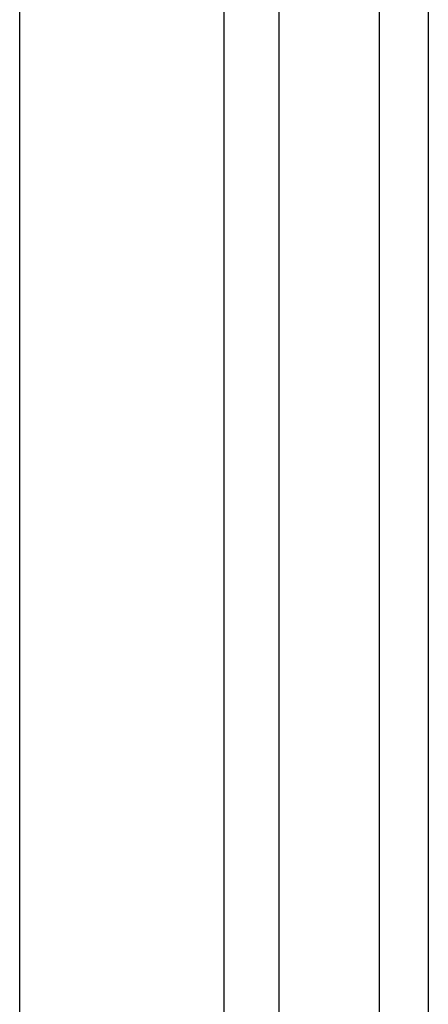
# Model space of a CAD drawing. Header units: millimetres. Extents: x 132157 to 155303, y 33763 to 45643.
# Tile 22 of 256: x 141089.84 to 141096.5, y 34876.4 to 34892.47. Entities that reach past the tile are written whole.
import ezdxf

# ---------------------------------------------------------------- set-up
doc = ezdxf.new("R2010")
doc.units = ezdxf.units.MM
doc.header["$LTSCALE"] = 20
doc.linetypes.add('ČÁRKOVANÁ2', pattern=[9.525, 6.35, -3.175])
doc.layers.add('PŘEJEZD', color=7, linetype='ČÁRKOVANÁ2')
doc.layers.add('VODÍTKA', color=36, linetype='Continuous')

msp = doc.modelspace()

# ---------------------------------------------------------------- linework, layer by layer
at = {"layer": 'PŘEJEZD'}
for p, q in [((141096.5031, 34941.6316), (141096.5031, 34479.8449)), ((141094.0631, 34894.0716), (141094.0631, 34527.4049)), ((141095.7031, 34894.0716), (141095.7031, 34527.4049))]:
    msp.add_line(p, q, dxfattribs=at)
at = {"layer": 'VODÍTKA', "ltscale": 0.5}
for p, q in [((141089.8365, 34309.2588), (141089.8365, 40699.2588)), ((141093.1698, 34309.2588), (141093.1698, 40699.2588))]:
    msp.add_line(p, q, dxfattribs=at)

doc.saveas('drawing.dxf')
